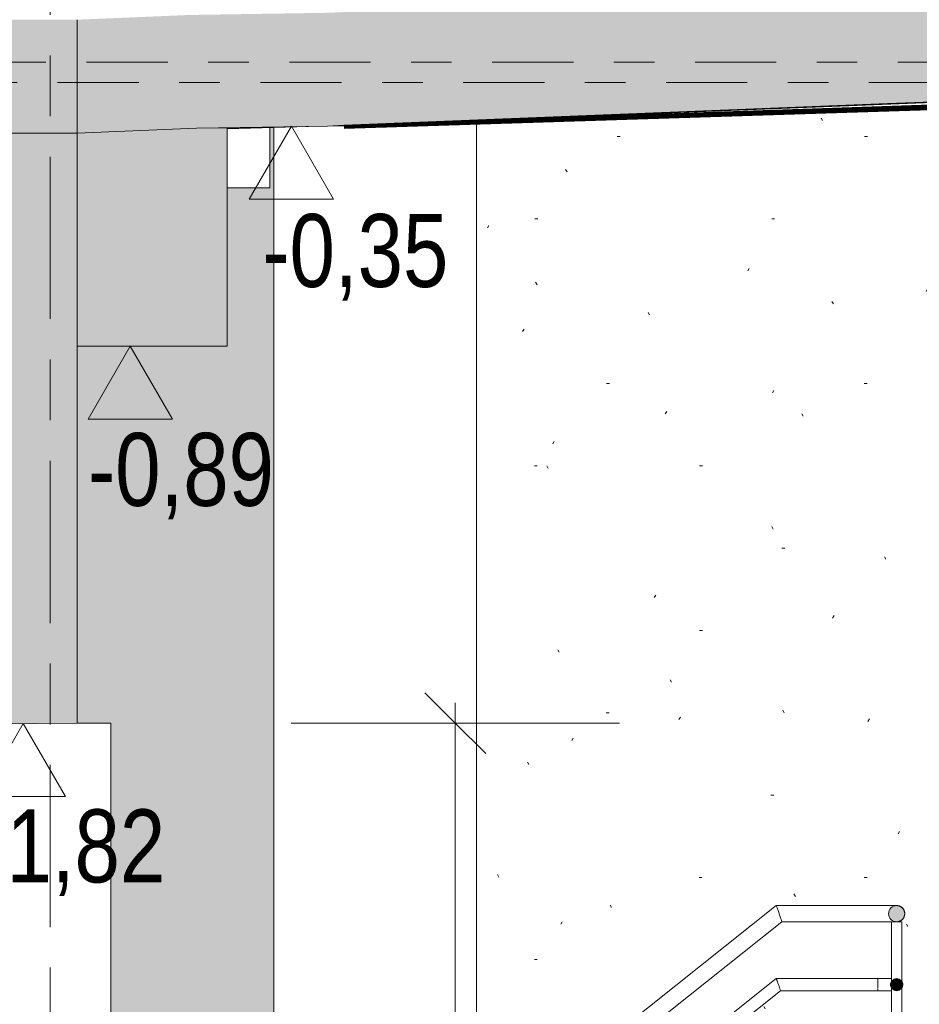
# Model space of a CAD drawing. Header units: metres. Extents: x -32 to 170, y -15 to 869.
# Tile 31 of 66: x 11.91 to 14.12, y -5.31 to -2.88. Entities that reach past the tile are written whole.
import ezdxf

# ---------------------------------------------------------------- set-up
doc = ezdxf.new("R2010")
doc.units = ezdxf.units.M
doc.linetypes.add('_Ebene_', pattern=[0.4, 0.2, -0.1, 0, -0.1])
doc.linetypes.add('_Rasterlinie_', pattern=[0.75, 0.4, -0.1, 0.15, -0.1])
for name, color, linetype, lineweight in [('A_Bem', 7, 'Continuous', 5), ('A_Bem-100', 7, 'Continuous', 5), ('A_Ebenen', 130, 'Continuous', 5), ('A_Geländer', 7, 'Continuous', 5), ('A_Geländer_Pfosten', 7, 'Continuous', 5), ('A_Geschossdecken', 7, 'Continuous', 5), ('A_Geschossdecken_Oberflächenschraffur', 7, 'Continuous', 5), ('A_Geschossdecken_Schraffur', 7, 'Continuous', 5), ('A_Hoehenkoten', 124, 'Continuous', 5), ('A_Raster', 128, 'Continuous', 5), ('A_Skelettbau_Tragwerk Stahlbeton', 142, 'Continuous', 5), ('A_Tragwerksstützen', 7, 'Continuous', 5), ('A_Wand', 244, 'Continuous', 5), ('A_Wand_Schraff', 1, 'Continuous', 5), ('A_Wände_Oberflächenschraffur', 244, 'Continuous', 5)]:
    doc.layers.add(name, color=color, linetype=linetype, lineweight=lineweight)
doc.styles.add('Arial', font='arial.ttf', dxfattribs={"width": 0.8, "height": 0.18})
doc.styles.add('ISOCPEUR_1', font='isocpeur.ttf', dxfattribs={"width": 0.8, "height": 0.25})
doc.dimstyles.new('BLB-Standard_2_5_Aussen_maskiert', dxfattribs={"dimscale": 0.3048, "dimtxt": 0.248995, "dimasz": 0.492126, "dimexe": 1.32874, "dimexo": 0.0625, "dimgap": 0.032808, "dimtad": 1, "dimrnd": 0.001, "dimzin": 0, "dimdsep": 46, "dimtxsty": 'ISOCPEUR_1', "dimblk1": 'OBLIQUE', "dimblk2": 'OBLIQUE', "dimsah": 1, "dimcen": 0.09, "dimdle": 0.164042, "dimazin": 0, "dimtfac": 1, "dimtdec": 4, "dimtix": 1, "dimtmove": 0, "dimatfit": 3, "dimfxl": 1.32874, "dimfxlon": 1, "dimtvp": 1, "dimtfill": 1, "dimtolj": 1, "dimtzin": 0, "dimarcsym": 2})
pattern_1 = [(0.149, (-9.692, -1.842), (-5.9812e-05, 0.022999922), []), (90, (-9.692, -1.842), (-0.32, 0.001), [])]
pattern_2 = [(2.294, (-8.826, -4.002), (-8.005431e-05, 0.00199839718), []), (90, (-8.826, -4.002), (-0.32, 0.013), [])]
pattern_3 = [(3.492, (-8.344, -4.005), (-0.0004872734, 0.0079851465), []), (90, (-8.344, -4.005), (-0.319, 0.019), [])]
pattern_4 = [(3.609, (-8.269, -4.463), (-0.00012589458, 0.0019960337), []), (90, (-8.269, -4.463), (-0.319, 0.02), [])]

# ---------------------------------------------------------------- blocks, each defined once
blk = doc.blocks.new('Geländer - 25mm 2-8070512-A')
at = {"layer": 'A_Geländer_Pfosten', "color": 250, "lineweight": 9}
for p, q in [((14.0559, -5.1051), (14.0559, -5.2541)), ((14.0809, -5.1051), (14.0559, -5.1051)), ((14.0809, -5.2541), (14.0809, -5.1051)), ((14.0559, -5.2661), (14.0559, -5.4341)), ((14.0809, -5.4341), (14.0809, -5.2661)), ((14.0559, -5.4461), (14.0559, -5.6141)), ((14.0809, -5.6141), (14.0809, -5.4461)), ((14.0559, -5.6261), (14.0559, -5.7841)), ((14.0809, -5.7841), (14.0809, -5.6261)), ((14.0559, -5.7961), (14.0559, -6.1651)), ((14.0809, -6.1651), (14.0809, -5.7961)), ((14.0559, -6.1651), (14.0809, -6.1651))]:
    blk.add_line(p, q, dxfattribs=at)
blk = doc.blocks.new('Geländer - Geländer-8098191-A')
at = {"layer": 'A_Geländer', "lineweight": 9}
for points in [[(14.0684, -5.1051), (14.0825, -5.0992), (14.0884, -5.0851), (14.0825, -5.071), (14.0684, -5.0651), (14.0542, -5.071), (14.0484, -5.0851), (14.0551, -5.0996)], [(14.0684, -5.2751), (14.079, -5.2707), (14.0834, -5.2601), (14.079, -5.2495), (14.0684, -5.2451), (14.0577, -5.2495), (14.0534, -5.2601), (14.0577, -5.2707)]]:
    blk.add_hatch(color=253, dxfattribs=at).paths.add_polyline_path(points, flags=0)
at = {"layer": 'A_Geländer', "color": 250, "lineweight": 9}
for p, q in [((13.7718, -5.0651), (12.1316, -6.3695)), ((14.0218, -5.0651), (13.7718, -5.0651)), ((12.1316, -6.4206), (13.7857, -5.1051)), ((13.7857, -5.1051), (14.0218, -5.1051)), ((13.7718, -5.2451), (12.1316, -6.5495)), ((14.0218, -5.2451), (13.7718, -5.2451)), ((14.0218, -5.2451), (14.0218, -5.2453)), ((14.0218, -5.2456), (14.0218, -5.2471)), ((14.0218, -5.2471), (14.0218, -5.2495)), ((14.0218, -5.2511), (14.0218, -5.2549)), ((14.0218, -5.255), (14.0218, -5.2562)), ((14.0218, -5.2562), (14.0218, -5.2601)), ((14.0218, -5.2601), (14.0218, -5.2653)), ((14.0218, -5.266), (14.0218, -5.2691)), ((12.1316, -6.5879), (13.7823, -5.2751)), ((13.7823, -5.2751), (14.0218, -5.2751)), ((14.0218, -5.2707), (14.0218, -5.2731)), ((14.0218, -5.2731), (14.0218, -5.2746)), ((14.0218, -5.2749), (14.0218, -5.2751))]:
    blk.add_line(p, q, dxfattribs=at)
at = {"layer": 'A_Geländer', "color": 250, "lineweight": 9, "flags": 128}
for points in [[(14.0218, -5.0651), (14.0237, -5.0651), (14.0255, -5.0651), (14.0274, -5.0651), (14.0292, -5.0651), (14.0311, -5.0651), (14.0329, -5.0651), (14.0347, -5.0651), (14.0365, -5.0651), (14.0382, -5.0651), (14.0399, -5.0651), (14.0416, -5.0651), (14.0433, -5.0651), (14.0449, -5.0651), (14.0465, -5.0651), (14.0481, -5.0651), (14.0496, -5.0651), (14.0511, -5.0651), (14.0525, -5.0651), (14.0539, -5.0651), (14.0552, -5.0651), (14.0565, -5.0651), (14.0577, -5.0651), (14.0588, -5.0651), (14.0599, -5.0651), (14.061, -5.0651), (14.062, -5.0651), (14.0629, -5.0651), (14.0637, -5.0651), (14.0645, -5.0651), (14.0652, -5.0651), (14.0658, -5.0651), (14.0664, -5.0651), (14.0669, -5.0651), (14.0673, -5.0651), (14.0677, -5.0651), (14.068, -5.0651), (14.0682, -5.0651)], [(14.0684, -5.0651), (14.0692, -5.0651), (14.07, -5.0652), (14.0707, -5.0652), (14.0715, -5.0654), (14.0723, -5.0655), (14.0731, -5.0657), (14.0739, -5.0659), (14.0746, -5.0661), (14.0754, -5.0664), (14.0761, -5.0667), (14.0769, -5.067), (14.0776, -5.0674), (14.0783, -5.0677), (14.079, -5.0682), (14.0796, -5.0686), (14.0803, -5.0691), (14.0809, -5.0695), (14.0815, -5.0701), (14.0821, -5.0706)], [(14.0827, -5.0712), (14.0832, -5.0718), (14.0838, -5.0724), (14.0843, -5.073), (14.0847, -5.0736), (14.0852, -5.0743), (14.0856, -5.075), (14.086, -5.0757), (14.0864, -5.0764), (14.0867, -5.0771), (14.087, -5.0779), (14.0873, -5.0786), (14.0875, -5.0794), (14.0877, -5.0801), (14.0879, -5.0809), (14.0881, -5.0817), (14.0882, -5.0825), (14.0883, -5.0833), (14.0883, -5.0841), (14.0884, -5.0849)], [(14.0823, -5.0994), (14.0817, -5.1), (14.0811, -5.1005), (14.0805, -5.101), (14.0798, -5.1015), (14.0792, -5.1019), (14.0785, -5.1023), (14.0778, -5.1027), (14.0771, -5.1031), (14.0763, -5.1034), (14.0756, -5.1037), (14.0748, -5.104), (14.0741, -5.1043), (14.0733, -5.1045), (14.0725, -5.1047), (14.0718, -5.1048), (14.071, -5.1049), (14.0702, -5.105), (14.0694, -5.1051)], [(14.0884, -5.0851), (14.0883, -5.0859), (14.0883, -5.0867), (14.0882, -5.0875), (14.0881, -5.0883), (14.088, -5.0891), (14.0878, -5.0899), (14.0876, -5.0906), (14.0873, -5.0914), (14.0871, -5.0921), (14.0868, -5.0929), (14.0864, -5.0936), (14.0861, -5.0943), (14.0857, -5.095), (14.0853, -5.0957), (14.0849, -5.0964), (14.0844, -5.097), (14.0839, -5.0977), (14.0834, -5.0983), (14.0829, -5.0989)], [(14.0555, -5.1051), (14.0542, -5.1051), (14.0529, -5.1051), (14.0515, -5.1051), (14.05, -5.1051), (14.0485, -5.1051), (14.047, -5.1051), (14.0454, -5.1051), (14.0438, -5.1051), (14.0421, -5.1051), (14.0404, -5.1051), (14.0387, -5.1051), (14.0369, -5.1051), (14.0352, -5.1051), (14.0334, -5.1051), (14.0316, -5.1051), (14.0297, -5.1051), (14.0279, -5.1051), (14.026, -5.1051), (14.0242, -5.1051), (14.0223, -5.1051), (14.0218, -5.1051)], [(14.0218, -5.2451), (14.0237, -5.2451), (14.0255, -5.2451), (14.0274, -5.2451), (14.0292, -5.2451), (14.0311, -5.2451), (14.0329, -5.2451), (14.0347, -5.2451), (14.0365, -5.2451), (14.0382, -5.2451), (14.0399, -5.2451), (14.0416, -5.2451), (14.0433, -5.2451), (14.0449, -5.2451), (14.0465, -5.2451), (14.0481, -5.2451), (14.0496, -5.2451), (14.0511, -5.2451), (14.0525, -5.2451), (14.0539, -5.2451), (14.0552, -5.2451)], [(14.0833, -5.2607), (14.0833, -5.2613), (14.0832, -5.2619), (14.0832, -5.2625), (14.0831, -5.2631), (14.0829, -5.2637), (14.0828, -5.2642), (14.0826, -5.2648), (14.0824, -5.2654), (14.0822, -5.2659), (14.0819, -5.2665), (14.0817, -5.267), (14.0814, -5.2676), (14.0811, -5.2681), (14.0807, -5.2686)], [(14.081, -5.252), (14.0813, -5.2525), (14.0816, -5.253), (14.0819, -5.2536), (14.0821, -5.2541), (14.0823, -5.2547), (14.0825, -5.2552), (14.0827, -5.2558), (14.0829, -5.2564), (14.083, -5.257), (14.0831, -5.2576), (14.0832, -5.2581), (14.0833, -5.2587), (14.0833, -5.2593), (14.0834, -5.2599)], [(14.0555, -5.2751), (14.0542, -5.2751), (14.0529, -5.2751), (14.0515, -5.2751), (14.05, -5.2751), (14.0485, -5.2751), (14.047, -5.2751), (14.0454, -5.2751), (14.0438, -5.2751), (14.0421, -5.2751), (14.0404, -5.2751), (14.0387, -5.2751), (14.0369, -5.2751), (14.0352, -5.2751), (14.0334, -5.2751), (14.0316, -5.2751), (14.0297, -5.2751), (14.0279, -5.2751), (14.026, -5.2751), (14.0242, -5.2751), (14.0223, -5.2751), (14.0218, -5.2751)]]:
    blk.add_lwpolyline(points, dxfattribs=at)
at = {"layer": 'A_Geländer', "color": 250, "lineweight": 9}
for centre, radius, start, end in [((14.0684, -5.0851), 0.02, 0, 180), ((14.0684, -5.0851), 0.02, 180, 0), ((14.0684, -5.2601), 0.015, 0, 180), ((14.0684, -5.2601), 0.015, 147.736, 180), ((14.0684, -5.2601), 0.015, 180, 0), ((14.0684, -5.2601), 0.015, 180, 212.2428), ((14.0684, -5.2601), 0.015, 0, 32.2428), ((14.0684, -5.2601), 0.015, 327.736, 0)]:
    blk.add_arc(centre, radius, start, end, dxfattribs=at)
for points in [[(13.7788, -5.0851), (13.7782, -5.0833), (13.7769, -5.0799), (13.7752, -5.075), (13.7738, -5.0708), (13.7726, -5.0676), (13.7719, -5.0656), (13.7718, -5.0651), (13.7718, -5.0651)], [(13.777, -5.2601), (13.7766, -5.2588), (13.7756, -5.2562), (13.7744, -5.2525), (13.7733, -5.2494), (13.7724, -5.247), (13.7719, -5.2454), (13.7718, -5.2451), (13.7718, -5.2451)]]:
    blk.add_open_spline(points, degree=3, dxfattribs=at)
for points in [[(13.7857, -5.1051), (13.7857, -5.1051), (13.7853, -5.1037), (13.7838, -5.0994), (13.7823, -5.0952), (13.7806, -5.0903), (13.7794, -5.0869), (13.7788, -5.0851)], [(13.7823, -5.2751), (13.7823, -5.2751), (13.7819, -5.274), (13.7808, -5.2708), (13.7797, -5.2677), (13.7784, -5.264), (13.7775, -5.2614), (13.777, -5.2601)]]:
    blk.add_open_spline(points, degree=3, knots=[0.5, 0.5, 0.5, 0.5, 0.6666667, 0.75, 0.8333333, 0.9166667, 1, 1, 1, 1], dxfattribs=at)
blk.add_blockref('Geländer - 25mm 2-8070512-A', (0, 0))
blk = doc.blocks.new('Typ des oberen Holms - Oberer Geländerholm_Innen_-8098211-A')
at = {"layer": 'A_Geländer', "color": 250, "lineweight": 9, "flags": 128}
for points in [[(14.0542, -5.0651), (14.0529, -5.0651), (14.0515, -5.0651), (14.05, -5.0651), (14.0485, -5.0651), (14.047, -5.0651), (14.0454, -5.0651), (14.0438, -5.0651), (14.0421, -5.0651), (14.0404, -5.0651), (14.0387, -5.0651), (14.0369, -5.0651), (14.0352, -5.0651), (14.0334, -5.0651), (14.0316, -5.0651), (14.0297, -5.0651), (14.0279, -5.0651), (14.026, -5.0651), (14.0242, -5.0651), (14.0223, -5.0651)], [(14.0682, -5.0651), (14.068, -5.0651), (14.0678, -5.0651), (14.0674, -5.0651), (14.067, -5.0651), (14.0665, -5.0651), (14.066, -5.0651), (14.0654, -5.0651), (14.0647, -5.0651), (14.0639, -5.0651), (14.0631, -5.0651), (14.0622, -5.0651), (14.0612, -5.0651), (14.0602, -5.0651), (14.0591, -5.0651), (14.058, -5.0651), (14.0568, -5.0651), (14.0555, -5.0651)], [(14.0365, -5.1051), (14.0382, -5.1051), (14.0399, -5.1051), (14.0416, -5.1051), (14.0433, -5.1051), (14.0449, -5.1051), (14.0465, -5.1051), (14.0481, -5.1051), (14.0496, -5.1051), (14.0511, -5.1051), (14.0525, -5.1051), (14.0539, -5.1051), (14.0552, -5.1051)]]:
    blk.add_lwpolyline(points, dxfattribs=at)
at = {"layer": 'A_Geländer', "color": 250, "lineweight": 9}
for start, end in [(60, 90), (30, 45), (315, 330), (270.0072, 300)]:
    blk.add_arc((14.0684, -5.0851), 0.02, start, end, dxfattribs=at)
blk = doc.blocks.new('FP_73-A')
at = {"layer": 'A_Geschossdecken_Oberflächenschraffur', "color": 133}
for p, q in [((12.7066, -3.142), (14.2333, -3.0906)), ((12.7066, -3.142), (14.2333, -3.0906)), ((12.7066, -3.1424), (14.2333, -3.091)), ((12.7066, -3.1424), (14.2333, -3.091)), ((12.7066, -3.1427), (14.2333, -3.0914)), ((12.7066, -3.1427), (14.2333, -3.0914)), ((12.7066, -3.1431), (14.2333, -3.0918)), ((12.7066, -3.1431), (14.2333, -3.0918)), ((12.7066, -3.1435), (14.2333, -3.0922)), ((12.7066, -3.1435), (14.2333, -3.0922)), ((12.7066, -3.1438), (14.2333, -3.0926)), ((12.7066, -3.1438), (14.2333, -3.0926)), ((12.7066, -3.1442), (14.2333, -3.0929)), ((12.7066, -3.1442), (14.2333, -3.0929)), ((12.7066, -3.1446), (14.2333, -3.0933)), ((12.7066, -3.1446), (14.2333, -3.0933)), ((12.7066, -3.1449), (14.2333, -3.0937)), ((12.7066, -3.1449), (14.2333, -3.0937)), ((12.7066, -3.1453), (14.2333, -3.0941)), ((12.7066, -3.1453), (14.2333, -3.0941)), ((12.7066, -3.1457), (14.2333, -3.0945)), ((12.7066, -3.1457), (14.2333, -3.0945)), ((12.7066, -3.146), (14.2333, -3.0949)), ((12.7066, -3.146), (14.2333, -3.0949)), ((12.7066, -3.1464), (14.2333, -3.0953)), ((12.7066, -3.1464), (14.2333, -3.0953)), ((12.7663, -3.1396), (14.2333, -3.0902)), ((12.7663, -3.1396), (14.2333, -3.0902)), ((12.8242, -3.1373), (14.2333, -3.0898)), ((12.8242, -3.1373), (14.2333, -3.0898)), ((12.8824, -3.135), (14.2333, -3.0894)), ((12.8824, -3.135), (14.2333, -3.0894)), ((12.9408, -3.1326), (14.2333, -3.089)), ((12.9408, -3.1326), (14.2333, -3.089)), ((12.9996, -3.1303), (14.2333, -3.0886)), ((12.9996, -3.1303), (14.2333, -3.0886)), ((13.7503, -3.1092), (13.8037, -3.1051)), ((13.7503, -3.1092), (13.8037, -3.1051)), ((13.8037, -3.1051), (13.8571, -3.1011)), ((13.8037, -3.1051), (13.8571, -3.1011)), ((14.0166, -3.1026), (14.07, -3.0985)), ((14.0166, -3.1026), (14.07, -3.0985)), ((14.07, -3.0985), (14.1234, -3.0944)), ((14.07, -3.0985), (14.1234, -3.0944)), ((14.1234, -3.0944), (14.1767, -3.0903)), ((14.1234, -3.0944), (14.1767, -3.0903)), ((13.0576, -3.1347), (13.1109, -3.1307)), ((13.0576, -3.1347), (13.1109, -3.1307)), ((13.1109, -3.1307), (13.1643, -3.1267)), ((13.1109, -3.1307), (13.1643, -3.1267)), ((13.1643, -3.1267), (13.2177, -3.1227)), ((13.1643, -3.1267), (13.2177, -3.1227)), ((13.3772, -3.124), (13.4306, -3.1199)), ((13.3772, -3.124), (13.4306, -3.1199)), ((13.4306, -3.1199), (13.484, -3.1159)), ((13.4306, -3.1199), (13.484, -3.1159)), ((13.484, -3.1159), (13.5374, -3.1119)), ((13.484, -3.1159), (13.5374, -3.1119)), ((13.6969, -3.1133), (13.7503, -3.1092)), ((13.6969, -3.1133), (13.7503, -3.1092)), ((12.7379, -3.1454), (12.7912, -3.1414)), ((12.7379, -3.1454), (12.7912, -3.1414)), ((12.7912, -3.1414), (12.8446, -3.1374)), ((12.7912, -3.1414), (12.8446, -3.1374)), ((12.8446, -3.1374), (12.8722, -3.1354)), ((12.8446, -3.1374), (12.8722, -3.1354))]:
    blk.add_line(p, q, dxfattribs=at)
blk = doc.blocks.new('FP_75-A')
at = {"layer": 'A_Geschossdecken_Oberflächenschraffur', "color": 133}
for p, q in [((12.7066, -3.1465), (14.2333, -3.0955)), ((12.7066, -3.1465), (14.2333, -3.0955)), ((12.7066, -3.1467), (14.2333, -3.0959)), ((12.7066, -3.1467), (14.2333, -3.0959)), ((12.7066, -3.1469), (14.2333, -3.0963)), ((12.7066, -3.1469), (14.2333, -3.0963)), ((12.7066, -3.1471), (14.2333, -3.0967)), ((12.7066, -3.1471), (14.2333, -3.0967)), ((12.7066, -3.1473), (14.2333, -3.0971)), ((12.7066, -3.1473), (14.2333, -3.0971)), ((12.7066, -3.1475), (14.2333, -3.0975)), ((12.7066, -3.1475), (14.2333, -3.0975)), ((12.7066, -3.1477), (14.2333, -3.0979)), ((12.7066, -3.1477), (14.2333, -3.0979)), ((12.7066, -3.1479), (14.2333, -3.0982)), ((12.7066, -3.1479), (14.2333, -3.0982)), ((12.7066, -3.1481), (14.2333, -3.0986)), ((12.7066, -3.1481), (14.2333, -3.0986)), ((12.7066, -3.1483), (14.2333, -3.099)), ((12.7066, -3.1483), (14.2333, -3.099)), ((12.7066, -3.1485), (14.2333, -3.0994)), ((12.7066, -3.1485), (14.2333, -3.0994)), ((12.7066, -3.1487), (14.2333, -3.0998)), ((12.7066, -3.1487), (14.2333, -3.0998)), ((13.8775, -3.1072), (13.8418, -3.1098)), ((13.8775, -3.1072), (13.8418, -3.1098)), ((14.1258, -3.1019), (14.0901, -3.1045)), ((14.1258, -3.1019), (14.0901, -3.1045)), ((14.1615, -3.0992), (14.1258, -3.1019)), ((14.1615, -3.0992), (14.1258, -3.1019)), ((14.1972, -3.0965), (14.1615, -3.0992)), ((14.1972, -3.0965), (14.1615, -3.0992)), ((13.2024, -3.1309), (13.1667, -3.1331)), ((13.2024, -3.1309), (13.1667, -3.1331)), ((13.2381, -3.1286), (13.2024, -3.1309)), ((13.2381, -3.1286), (13.2024, -3.1309)), ((13.4864, -3.1227), (13.4507, -3.125)), ((13.4864, -3.1227), (13.4507, -3.125)), ((13.5221, -3.1203), (13.4864, -3.1227)), ((13.5221, -3.1203), (13.4864, -3.1227)), ((13.5578, -3.1179), (13.5221, -3.1203)), ((13.5578, -3.1179), (13.5221, -3.1203)), ((13.8061, -3.1123), (13.7704, -3.1147)), ((13.8061, -3.1123), (13.7704, -3.1147)), ((13.8418, -3.1098), (13.8061, -3.1123)), ((13.8418, -3.1098), (13.8061, -3.1123)), ((12.847, -3.1434), (12.8113, -3.1455)), ((12.847, -3.1434), (12.8113, -3.1455)), ((12.8827, -3.1414), (12.847, -3.1434)), ((12.8827, -3.1414), (12.847, -3.1434)), ((12.9184, -3.1393), (12.8827, -3.1414)), ((12.9184, -3.1393), (12.8827, -3.1414)), ((13.1667, -3.1331), (13.131, -3.1352)), ((13.1667, -3.1331), (13.131, -3.1352))]:
    blk.add_line(p, q, dxfattribs=at)
blk = doc.blocks.new('Höhenkoten - leer-6237472-A')
at = {"layer": 'A_Hoehenkoten'}
for p, q in [((-22.0251, -3.4351), (-21.8172, -3.4351)), ((-21.9212, -3.6151), (-22.0251, -3.4351)), ((-21.9212, -3.6151), (-21.8172, -3.4351))]:
    blk.add_line(p, q, dxfattribs=at)
blk = doc.blocks.new('DIMBLOCK34-A')
at = {"layer": 'A_Bem-100', "lineweight": 9}
for p, q in [((12.9804, -4.6151), (12.9054, -4.5401)), ((12.9804, -4.6151), (13.0554, -4.6901)), ((12.9804, -9.3651), (12.9054, -9.2901)), ((12.9804, -9.3651), (13.0554, -9.4401))]:
    blk.add_line(p, q, dxfattribs=at)
at = {"layer": 'A_Bem-100'}
for p, q in [((12.9804, -4.5651), (12.9804, -9.4151)), ((12.5754, -4.6151), (13.3854, -4.6151)), ((12.9804, -4.6151), (12.5754, -4.6151)), ((13.3854, -9.3651), (12.5754, -9.3651)), ((12.9804, -9.3651), (13.3854, -9.3651))]:
    blk.add_line(p, q, dxfattribs=at)
at = {"layer": 'A_Bem-100', "color": 0, "insert": (12.6438, -7.2403), "char_height": 0.25, "width": 0.600537, "attachment_point": 1, "rotation": 90, "line_spacing_factor": 1.149209, "style": 'ISOCPEUR_1', "bg_fill": 3, "box_fill_scale": 1.25, "bg_fill_color": 256, "bg_fill_true_color": 13158600, "bg_fill_transparency": 0}
blk.add_mtext('4,75', dxfattribs=at)
blk = doc.blocks.new('_Oblique')
at = {"color": 0, "linetype": 'ByBlock', "lineweight": -2}
blk.add_line((-0.5, -0.5), (0.5, 0.5), dxfattribs=at)

msp = doc.modelspace()

# ---------------------------------------------------------------- hatches: boundary and pattern name
at = {"layer": 'A_Geschossdecken_Oberflächenschraffur'}
h = msp.add_hatch(dxfattribs=at)
h.set_pattern_fill('FP_34', color=133, style=0, pattern_type=2)
h.set_pattern_definition(pattern_2)
h.paths.add_polyline_path([(12.7064, -3.142), (14.1705, -3.0829), (14.0459, -3.0869), (12.7064, -3.1406)], flags=0)
h = msp.add_hatch(dxfattribs=at)
h.set_pattern_fill('FP_34', color=133, style=0, pattern_type=2)
h.set_pattern_definition(pattern_2)
h.paths.add_polyline_path([(12.7064, -3.142), (14.1705, -3.0829), (14.0459, -3.0869), (12.7064, -3.1406)], flags=0)
h = msp.add_hatch(dxfattribs=at)
h.set_pattern_fill('FP_29', color=133, style=0, pattern_type=2)
h.set_pattern_definition(pattern_1)
h.paths.add_polyline_path([(13.6329, -3.1139), (13.6704, -3.1104), (13.6126, -3.1128), (13.6228, -3.1134)], flags=0)
h = msp.add_hatch(dxfattribs=at)
h.set_pattern_fill('FP_29', color=133, style=0, pattern_type=2)
h.set_pattern_definition(pattern_1)
h.paths.add_polyline_path([(13.6329, -3.1139), (13.6704, -3.1104), (13.6126, -3.1128), (13.6228, -3.1134)], flags=0)
h = msp.add_hatch(dxfattribs=at)
h.set_pattern_fill('FP_44', color=133, style=0, pattern_type=2)
h.set_pattern_definition(pattern_3)
h.paths.add_polyline_path([(13.6329, -3.1139), (13.712, -3.1091), (13.6704, -3.1104), (13.6389, -3.1134)], flags=0)
h = msp.add_hatch(dxfattribs=at)
h.set_pattern_fill('FP_44', color=133, style=0, pattern_type=2)
h.set_pattern_definition(pattern_3)
h.paths.add_polyline_path([(13.6329, -3.1139), (13.712, -3.1091), (13.6704, -3.1104), (13.6389, -3.1134)], flags=0)
h = msp.add_hatch(dxfattribs=at)
h.set_pattern_fill('FP_52', color=133, style=0, pattern_type=2)
h.set_pattern_definition(pattern_4)
h.paths.add_polyline_path([(12.6654, -3.1431), (12.7064, -3.142), (12.7064, -3.1406), (12.6832, -3.142)], flags=0)
h = msp.add_hatch(dxfattribs=at)
h.set_pattern_fill('FP_52', color=133, style=0, pattern_type=2)
h.set_pattern_definition(pattern_4)
h.paths.add_polyline_path([(12.6654, -3.1431), (12.7064, -3.142), (12.7064, -3.1406), (12.6832, -3.142)], flags=0)
at = {"layer": 'A_Geschossdecken_Schraffur', "lineweight": 9}
h = msp.add_hatch(color=253, dxfattribs=at)
h.paths.add_polyline_path([(-14.001, -3.1601), (-14.001, -2.8801), (-15.0732, -2.842), (-16.0904, -2.8277), (-16.7893, -2.8049), (-19.0637, -2.715), (-19.5409, -2.6951), (-19.5409, -2.9751), (-18.5215, -3.0173), (-16.7558, -3.086), (-16.0904, -3.1077), (-15.0732, -3.122), (-14.2171, -3.1524)], flags=0)
h.paths.add_polyline_path([(12.048, -3.1601), (12.3428, -3.1477), (12.6654, -3.1431), (12.7064, -3.1406), (14.233, -3.0802), (14.3164, -3.0778), (15.5938, -3.0349), (15.5938, -2.7549), (14.0459, -2.8069), (12.6654, -2.8631), (12.3242, -2.8685), (12.048, -2.8801), (12.048, -3.0173)], flags=0)
h = msp.add_hatch(color=253, dxfattribs=at)
h.paths.add_polyline_path([(-13.491, -3.1601), (-13.491, -2.8801), (-14.001, -2.8801), (-14.001, -3.0451), (-13.6127, -3.0451), (-13.6127, -3.1601), (-13.5247, -3.1601)], flags=0)
h.paths.add_polyline_path([(11.538, -3.1601), (12.048, -3.1601), (12.048, -2.8801), (11.538, -2.8801), (11.538, -3.0173)], flags=0)
msp.add_hatch(color=253, dxfattribs=at).paths.add_polyline_path([(2.5423, -4.7351), (2.544, -4.7351), (8.6315, -4.6482), (9.938, -4.6317), (12.0481, -4.6151), (12.0481, -4.0951), (9.938, -4.1117), (7.7083, -4.1409), (2.5423, -4.2151)], flags=0)
at = {"layer": 'A_Skelettbau_Tragwerk Stahlbeton'}
msp.add_hatch(color=8, dxfattribs=at).paths.add_polyline_path([(12.3242, -3.6851), (12.4179, -3.6851), (12.4179, -3.1466), (12.3242, -3.1485), (12.048, -3.1601), (12.048, -3.6851)], flags=0)
at = {"layer": 'A_Wand_Schraff', "lineweight": 9}
msp.add_hatch(color=253, dxfattribs=at).paths.add_polyline_path([(11.538, -4.0991), (12.048, -4.0951), (12.048, -3.1601), (11.538, -3.1601), (11.538, -3.9035)], flags=0)
at = {"layer": 'A_Wände_Oberflächenschraffur'}
h = msp.add_hatch(dxfattribs=at)
h.set_pattern_fill('FP_3', style=0, pattern_type=2)
h.set_pattern_definition([(0, (-9.779, 18.958), (0.813, 0.203), [0.007, -0.603, 0.007, -0.603, -3.251]), (0, (-9.779, 18.958), (0.813, 0.203), [-1.219, 0.007, -1.212, 0.007, -0.603, -1.422]), (0, (-9.779, 18.958), (0.813, 0.203), [-3.048, 0.007, -0.4, 0.007, -1.009]), (120, (-9.474, 19.06), (-0.5823032, 0.6025787), [0.007, -0.603, 0.007, -0.603, -3.251]), (120, (-9.474, 19.06), (-0.5823032, 0.6025787), [-1.219, 0.007, -1.212, 0.007, -0.603, -1.422]), (120, (-9.474, 19.06), (-0.5823032, 0.6025787), [-3.048, 0.007, -0.4, 0.007, -1.009]), (240, (-9.372, 19.466), (-0.2306968, -0.8055787), [0.007, -0.603, 0.007, -0.603, -3.251]), (240, (-9.372, 19.466), (-0.2306968, -0.8055787), [-1.219, 0.007, -1.212, 0.007, -0.603, -1.422]), (240, (-9.372, 19.466), (-0.2306968, -0.8055787), [-3.048, 0.007, -0.4, 0.007, -1.009])])
h.paths.add_polyline_path([(13.0329, -9.3527), (15.5838, -9.3484), (15.5838, -8.3951), (15.5738, -8.3944), (15.5738, -8.3551), (15.5838, -8.3551), (15.5838, -8.3351), (15.5738, -8.3344), (15.5738, -8.3251), (15.5312, -8.3248), (15.5267, -8.3222), (15.5241, -8.3177), (15.5241, -8.3125), (15.5288, -8.3064), (15.5438, -8.3051), (15.5738, -8.3051), (15.5738, -8.2951), (15.5838, -8.2951), (15.5838, -7.3251), (15.5938, -7.3251), (15.5938, -6.1851), (14.0218, -6.1851), (14.0218, -5.9651), (14.0559, -5.9651), (14.0551, -5.8047), (14.0302, -5.8048), (13.7807, -5.8063), (13.0329, -6.401), (13.0329, -6.5616), (13.2718, -6.5616), (13.2718, -6.3627), (13.5218, -6.3627), (13.5218, -6.1639), (13.7718, -6.1639), (13.7718, -5.9651), (14.0218, -5.9651), (14.0218, -6.221), (13.0329, -7.0074), (13.0329, -9.3484)], flags=0)
h.paths.add_polyline_path([(13.0329, -6.3627), (13.7733, -5.7751), (14.0559, -5.7751), (14.0551, -5.6347), (14.0302, -5.6348), (13.7807, -5.6363), (13.0329, -6.231), (13.0329, -6.3406)], flags=0)
h.paths.add_polyline_path([(13.0329, -6.1927), (13.7733, -5.6051), (14.0559, -5.6055), (14.0551, -5.4547), (14.0302, -5.4548), (13.7807, -5.4563), (13.0329, -6.051), (13.0329, -6.119)], flags=0)
h.paths.add_polyline_path([(13.0329, -6.0127), (13.7733, -5.4251), (14.0559, -5.4251), (14.0551, -5.2747), (14.0302, -5.2748), (13.7807, -5.2763), (13.0329, -5.871), (13.0329, -5.8975)], flags=0)
h.paths.add_polyline_path([(14.1705, -5.9651), (15.5838, -5.9651), (15.5838, -4.9951), (15.5738, -4.9944), (15.5738, -4.9551), (15.5838, -4.9551), (15.5838, -4.9351), (15.5738, -4.9344), (15.5738, -4.9251), (15.5312, -4.9248), (15.5267, -4.9222), (15.5241, -4.9177), (15.5241, -4.9125), (15.5267, -4.908), (15.5312, -4.9054), (15.5338, -4.9051), (15.5738, -4.9051), (15.5738, -4.8951), (15.5838, -4.8951), (15.5838, -3.9051), (15.5938, -3.9051), (15.5938, -3.1254), (15.5244, -3.1251), (15.5241, -3.0431), (14.8429, -3.0675), (14.1572, -3.0948), (13.712, -3.1091), (13.6329, -3.1139), (13.6068, -3.1125), (13.0329, -3.1308), (13.0329, -5.6527), (13.7727, -5.0651), (14.072, -5.0658), (14.0814, -5.0701), (14.0833, -5.0729), (14.0854, -5.0749), (14.0858, -5.0755), (14.0877, -5.08), (14.0883, -5.0851), (14.0868, -5.0925), (14.0852, -5.0954), (14.0833, -5.0973), (14.0809, -5.1005), (14.0756, -5.1032), (14.072, -5.1051), (14.0809, -5.1051), (14.0809, -5.2522), (14.0824, -5.255), (14.0834, -5.2601), (14.0809, -5.2707), (14.0809, -5.4322), (14.0824, -5.435), (14.0834, -5.4401), (14.0809, -5.4551), (14.0809, -5.6122), (14.0824, -5.615), (14.0834, -5.6201), (14.0809, -5.6349), (14.0809, -5.7822), (14.0824, -5.785), (14.0834, -5.7901), (14.0809, -5.8049), (14.0809, -5.9651), (14.0938, -5.9651)], flags=0)
h.paths.add_polyline_path([(13.0329, -5.8327), (13.7733, -5.2451), (14.0559, -5.2453), (14.0559, -5.1051), (13.7848, -5.1058), (13.0329, -5.7038)], flags=0)
h.paths.add_polyline_path([(14.0534, -5.8047), (14.0534, -5.8038), (14.0534, -5.8047)], flags=0)
h.paths.add_polyline_path([(14.0559, -5.8004), (14.0551, -5.7968), (14.0541, -5.7945), (14.0543, -5.799), (14.0551, -5.8), (14.0557, -5.8003)], flags=0)
h.paths.add_polyline_path([(14.0512, -5.7926), (14.0523, -5.7901), (14.0491, -5.7901), (14.0507, -5.792)], flags=0)
h.paths.add_polyline_path([(14.0523, -5.7872), (14.0541, -5.7843), (14.0532, -5.785), (14.053, -5.7854)], flags=0)
h.paths.add_polyline_path([(14.0535, -5.782), (14.0559, -5.7798), (14.0551, -5.7789), (14.0538, -5.7814)], flags=0)
h.paths.add_polyline_path([(14.0534, -5.6347), (14.0534, -5.6338), (14.0534, -5.6347)], flags=0)
h.paths.add_polyline_path([(14.0559, -5.6304), (14.0551, -5.6268), (14.054, -5.6235), (14.0543, -5.629), (14.0551, -5.63), (14.0557, -5.6303)], flags=0)
h.paths.add_polyline_path([(14.0512, -5.6226), (14.0523, -5.6201), (14.0491, -5.6201), (14.0507, -5.622)], flags=0)
h.paths.add_polyline_path([(14.0523, -5.6172), (14.0541, -5.6143), (14.0532, -5.615), (14.0527, -5.6162)], flags=0)
h.paths.add_polyline_path([(14.0535, -5.612), (14.0559, -5.6105), (14.0547, -5.6095), (14.0538, -5.6114)], flags=0)
h.paths.add_polyline_path([(14.0534, -5.4547), (14.0533, -5.4538), (14.0534, -5.4547)], flags=0)
h.paths.add_polyline_path([(14.0534, -5.4401), (14.0491, -5.4401), (14.0512, -5.4426), (14.0523, -5.4413)], flags=0)
h.paths.add_polyline_path([(14.0559, -5.4504), (14.0551, -5.4468), (14.0541, -5.4445), (14.0538, -5.4491), (14.0551, -5.45), (14.0557, -5.4503)], flags=0)
h.paths.add_polyline_path([(14.0523, -5.4372), (14.0541, -5.4343), (14.0532, -5.435), (14.0527, -5.4362)], flags=0)
h.paths.add_polyline_path([(14.0535, -5.432), (14.0559, -5.4298), (14.0551, -5.4289), (14.0538, -5.4314)], flags=0)
h.paths.add_polyline_path([(14.0534, -5.2747), (14.0534, -5.2738), (14.0534, -5.2747)], flags=0)
h.paths.add_polyline_path([(14.0559, -5.2704), (14.0551, -5.2668), (14.054, -5.2635), (14.0543, -5.269), (14.0551, -5.27), (14.0557, -5.2703)], flags=0)
h.paths.add_polyline_path([(14.0512, -5.2626), (14.0523, -5.2601), (14.0491, -5.2601), (14.0507, -5.262)], flags=0)
h.paths.add_polyline_path([(14.0523, -5.2572), (14.0541, -5.2543), (14.0532, -5.255), (14.0527, -5.2562)], flags=0)
h.paths.add_polyline_path([(14.0535, -5.252), (14.0559, -5.2505), (14.0547, -5.2495), (14.0538, -5.2514)], flags=0)
h = msp.add_hatch(dxfattribs=at)
h.set_pattern_fill('FP_1', style=0, pattern_type=2)
h.set_pattern_definition([(0, (-9.746, 18.958), (0.813, 0.203), [0.007, -0.603, 0.007, -0.603, -3.251]), (0, (-9.746, 18.958), (0.813, 0.203), [-1.219, 0.007, -1.212, 0.007, -0.603, -1.422]), (0, (-9.746, 18.958), (0.813, 0.203), [-3.048, 0.007, -0.4, 0.007, -1.009]), (120, (-9.441, 19.06), (-0.5823032, 0.6025787), [0.007, -0.603, 0.007, -0.603, -3.251]), (120, (-9.441, 19.06), (-0.5823032, 0.6025787), [-1.219, 0.007, -1.212, 0.007, -0.603, -1.422]), (120, (-9.441, 19.06), (-0.5823032, 0.6025787), [-3.048, 0.007, -0.4, 0.007, -1.009]), (240, (-9.34, 19.466), (-0.2306968, -0.8055787), [0.007, -0.603, 0.007, -0.603, -3.251]), (240, (-9.34, 19.466), (-0.2306968, -0.8055787), [-1.219, 0.007, -1.212, 0.007, -0.603, -1.422]), (240, (-9.34, 19.466), (-0.2306968, -0.8055787), [-3.048, 0.007, -0.4, 0.007, -1.009])])
h.paths.add_polyline_path([(11.0528, -9.356), (11.8316, -9.3547), (11.8316, -7.9628), (11.048, -8.586), (11.048, -9.356), (11.0524, -9.356)], flags=0)
h.paths.add_polyline_path([(12.1316, -9.3542), (12.5329, -9.3535), (12.5329, -7.405), (12.1316, -7.7242), (12.1316, -9.3484)], flags=0)
h.paths.add_polyline_path([(-9.1485, -9.3487), (-8.7135, -9.3401), (-9.2671, -9.3401), (-9.2671, -9.3485)], flags=0)
h.paths.add_polyline_path([(-10.7471, -9.3467), (-10.7471, -7.3501), (-10.0849, -7.3501), (-10.0849, -7.3285), (-11.8496, -7.3135), (-11.8496, -9.321), (-10.9381, -9.3464), (-10.7552, -9.3467)], flags=0)
h.paths.add_polyline_path([(-4.4765, -9.3174), (-4.2184, -9.3167), (-4.2184, -7.8651), (-4.1646, -7.8651), (-4.1646, -6.8532), (-4.5892, -6.9754), (-5.4895, -7.2836), (-5.4899, -9.1651), (-4.4765, -9.1651), (-4.4765, -9.3171)], flags=0)
h.paths.add_polyline_path([(-13.3599, -9.3165), (-12.946, -9.3165), (-13.3599, -8.9863), (-13.3599, -9.2208)], flags=0)
h.paths.add_polyline_path([(-12.5483, -9.3165), (-12.1596, -9.3165), (-12.1596, -7.3109), (-13.3725, -7.3006), (-13.3725, -7.6082), (-12.5483, -8.2666), (-12.5483, -9.2208)], flags=0)
h.paths.add_polyline_path([(-13.9599, -9.3165), (-13.9599, -8.5077), (-14.9729, -7.6997), (-14.9729, -9.3165), (-14.4479, -9.3165)], flags=0)
h.paths.add_polyline_path([(-3.8184, -9.316), (-2.7826, -9.3137), (-2.7826, -9.2501), (-2.2171, -9.2501), (-2.2171, -6.2924), (-3.8546, -6.7639), (-3.8546, -7.8651), (-3.8184, -7.8651), (-3.8184, -9.2307)], flags=0)
h.paths.add_polyline_path([(3.3708, -9.3144), (3.3708, -5.6851), (3.8179, -5.6851), (3.8179, -4.719), (2.8466, -4.7313), (2.8464, -5.2751), (2.7465, -5.2751), (2.7465, -9.3129)], flags=0)
h.paths.add_polyline_path([(2.3465, -9.3119), (2.3465, -5.2751), (2.2423, -5.2751), (2.2423, -4.8823), (0.1504, -5.4877), (0.1504, -6.2351), (0.1816, -6.2351), (0.1816, -8.7551), (0.3302, -8.7551), (0.3302, -8.9051), (0.468, -8.9051), (0.468, -8.9151), (0.4719, -8.9151), (0.4719, -9.3071), (0.7845, -9.3081), (1.2461, -9.3092)], flags=0)
h.paths.add_polyline_path([(-1.6049, -9.3111), (-1.2763, -9.3104), (-1.2763, -8.9151), (-1.0303, -8.9151), (-1.0303, -8.9051), (-0.8311, -8.9051), (-0.8311, -8.7551), (-0.2184, -8.7551), (-0.2184, -6.2351), (-0.1696, -6.2351), (-0.1696, -5.5803), (-1.5099, -5.9683), (-1.5099, -6.7351), (-1.6049, -6.7351), (-1.6049, -9.3051)], flags=0)
h.paths.add_polyline_path([(7.7267, -9.3051), (7.728, -9.3051), (7.728, -5.6851), (7.8316, -5.6851), (7.8316, -5.2351), (7.8329, -5.2351), (7.8329, -4.6683), (7.1815, -4.6771), (7.1815, -5.2351), (6.5815, -5.2351), (6.5815, -4.6841), (4.1379, -4.715), (4.1379, -5.6851), (6.0453, -5.6851), (6.0453, -9.2951), (7.4809, -9.3036)], flags=0)
h.paths.add_polyline_path([(-12.6791, -9.1657), (-12.5733, -9.1657), (-12.5733, -9.0341), (-13.3725, -8.3966), (-13.3725, -8.4251), (-13.3599, -8.4251), (-13.3599, -8.5675), (-13.2983, -8.5675), (-13.2983, -8.7669), (-13.0483, -8.7669), (-13.0483, -8.9663), (-12.7983, -8.9663), (-12.7983, -9.1657)], flags=0)
h.paths.add_polyline_path([(-9.2671, -9.1651), (-8.2184, -9.1651), (-8.2184, -7.8451), (-8.1596, -7.8451), (-8.1596, -7.3447), (-9.4849, -7.3335), (-9.4849, -7.3501), (-9.2671, -7.3501), (-9.2671, -8.3346)], flags=0)
h.paths.add_polyline_path([(-6.5236, -9.1651), (-6.0899, -9.1651), (-6.0895, -7.3245), (-6.5238, -7.3586), (-7.8496, -7.3477), (-7.8496, -7.8451), (-7.8184, -7.8451), (-7.8184, -9.1651), (-6.5238, -9.1651)], flags=0)
h.paths.add_polyline_path([(-12.5732, -8.9958), (-12.5733, -8.9091), (-13.3725, -8.2716), (-13.3725, -8.3582), (-12.5733, -8.9957)], flags=0)
h.paths.add_polyline_path([(-12.5732, -8.8708), (-12.5733, -8.7841), (-13.3725, -8.1466), (-13.3725, -8.2332), (-12.5733, -8.8707)], flags=0)
h.paths.add_polyline_path([(-12.5731, -8.7459), (-12.5733, -8.6591), (-13.3725, -8.0216), (-13.3725, -8.1082), (-12.5733, -8.7457)], flags=0)
h.paths.add_polyline_path([(-12.5731, -8.6209), (-12.5733, -8.5341), (-13.3725, -7.8966), (-13.3725, -7.9832), (-12.5733, -8.6207)], flags=0)
h.paths.add_polyline_path([(-12.573, -8.4959), (-12.5733, -8.4091), (-13.3725, -7.7716), (-13.3725, -7.8582), (-12.5733, -8.4957)], flags=0)
h.paths.add_polyline_path([(-12.573, -8.371), (-12.5733, -8.2969), (-13.3725, -7.6594), (-13.3725, -7.7332), (-12.5733, -8.3707)], flags=0)
h.paths.add_polyline_path([(-14.001, -8.1686), (-14.001, -7.8953), (-14.5358, -7.4687), (-14.5361, -7.5704), (-14.5483, -7.5704), (-14.5483, -7.7698), (-14.2983, -7.7698), (-14.2983, -7.9692), (-14.0483, -7.9692), (-14.0483, -8.1686)], flags=0)
h.paths.add_polyline_path([(11.2593, -8.1522), (11.2593, -7.8116), (11.048, -7.9796), (11.048, -8.1522), (11.1702, -8.1522)], flags=0)
h.paths.add_polyline_path([(11.3218, -7.9533), (11.5218, -7.9533), (11.5218, -7.7545), (11.7718, -7.7545), (11.7718, -7.5557), (11.8316, -7.5557), (11.8316, -7.3564), (11.2842, -7.7918), (11.2843, -7.9533)], flags=0)
h.paths.add_polyline_path([(11.048, -7.9413), (11.2594, -7.7732), (11.2593, -7.6416), (11.048, -7.8096), (11.048, -7.8915)], flags=0)
h.paths.add_polyline_path([(-14.001, -7.8569), (-14.001, -7.7703), (-14.5358, -7.3437), (-14.5358, -7.4304), (-14.1017, -7.7766)], flags=0)
h.paths.add_polyline_path([(11.048, -7.7713), (11.2594, -7.6031), (11.2593, -7.4616), (11.048, -7.6296), (11.048, -7.6699)], flags=0)
h.paths.add_polyline_path([(11.2842, -7.7535), (11.8316, -7.3181), (11.8316, -7.1864), (11.2841, -7.6218), (11.2841, -7.6699)], flags=0)
h.paths.add_polyline_path([(-14.001, -7.7319), (-14.001, -7.6453), (-14.5359, -7.2186), (-14.5358, -7.3054), (-14.0787, -7.6699)], flags=0)
h.paths.add_polyline_path([(-14.001, -7.6069), (-14.001, -7.5203), (-14.5359, -7.0936), (-14.5358, -7.1804), (-14.1017, -7.5266)], flags=0)
h.paths.add_polyline_path([(11.048, -7.5913), (11.2595, -7.4231), (11.2593, -7.2816), (11.048, -7.4496)], flags=0)
h.paths.add_polyline_path([(11.2841, -7.5835), (11.8316, -7.1481), (11.8316, -7.0064), (11.2841, -7.4419), (11.2841, -7.4484)], flags=0)
h.paths.add_polyline_path([(-14.5908, -7.5704), (-14.5608, -7.5704), (-14.5613, -7.4484), (-14.9729, -7.12), (-14.9729, -7.371), (-14.7983, -7.371), (-14.7983, -7.5704), (-14.6786, -7.5704)], flags=0)
h.paths.add_polyline_path([(-14.001, -7.4819), (-14.001, -7.3953), (-14.536, -6.9686), (-14.5358, -7.0554), (-14.0431, -7.4484)], flags=0)
h.paths.add_polyline_path([(11.048, -7.4113), (11.2596, -7.2431), (11.2593, -7.1144), (11.048, -7.2824)], flags=0)
h.paths.add_polyline_path([(-14.5607, -7.4105), (-14.5608, -7.3238), (-14.9729, -6.995), (-14.9729, -7.0817), (-14.5608, -7.4104)], flags=0)
h.paths.add_polyline_path([(11.2841, -7.4036), (11.8316, -6.9681), (11.8316, -6.8264), (11.284, -7.2619)], flags=0)
h.paths.add_polyline_path([(-14.001, -7.3569), (-14.001, -7.2703), (-14.536, -6.8435), (-14.5358, -6.9304), (-14.0718, -7.3004)], flags=0)
h.paths.add_polyline_path([(12.2718, -7.3569), (12.2718, -7.158), (12.5218, -7.158), (12.5218, -6.9592), (12.5329, -6.9592), (12.5329, -6.7987), (12.1316, -7.1179), (12.1316, -7.3569)], flags=0)
h.paths.add_polyline_path([(-14.5607, -7.2855), (-14.5608, -7.1988), (-14.9729, -6.87), (-14.9729, -6.9567), (-14.5608, -7.2854)], flags=0)
h.paths.add_polyline_path([(-14.001, -7.2319), (-14.001, -7.1581), (-14.5361, -6.7313), (-14.5358, -6.8054), (-14.0074, -7.2268)], flags=0)
h.paths.add_polyline_path([(11.048, -7.2313), (11.8316, -6.6081), (11.8316, -4.6178), (8.1529, -4.6643), (8.1529, -5.6851), (11.048, -5.6851), (11.048, -7.2268)], flags=0)
h.paths.add_polyline_path([(11.284, -7.2236), (11.8316, -6.7881), (11.8316, -6.6592), (11.284, -7.0948)], flags=0)
h.paths.add_polyline_path([(-14.5606, -7.1605), (-14.5608, -7.0738), (-14.9729, -6.745), (-14.9729, -6.8317), (-14.5608, -7.1604)], flags=0)
h.paths.add_polyline_path([(-14.001, -7.1069), (-14.001, -3.6851), (-14.3851, -3.6851), (-14.3851, -3.2766), (-14.9729, -3.2762), (-14.9729, -6.3317), (-14.1017, -7.0266)], flags=0)
h.paths.add_polyline_path([(12.1316, -7.0795), (12.5329, -6.7603), (12.5329, -6.6287), (12.1316, -6.9479), (12.1316, -7.0052)], flags=0)
h.paths.add_polyline_path([(-14.5606, -7.0356), (-14.5608, -6.9488), (-14.9729, -6.62), (-14.9729, -6.7067), (-14.5608, -7.0354)], flags=0)
h.paths.add_polyline_path([(-14.5605, -6.9106), (-14.5608, -6.8238), (-14.9729, -6.495), (-14.9729, -6.5817), (-14.5608, -6.9104)], flags=0)
h.paths.add_polyline_path([(12.1316, -6.9095), (12.5329, -6.5903), (12.5329, -6.4487), (12.1316, -6.7679), (12.1316, -6.7837)], flags=0)
h.paths.add_polyline_path([(-14.5605, -6.7857), (-14.5608, -6.7116), (-14.9729, -6.3828), (-14.9729, -6.4567), (-14.5608, -6.7854)], flags=0)
h.paths.add_polyline_path([(12.1316, -6.7295), (12.5329, -6.4103), (12.5329, -6.2687), (12.1316, -6.5879)], flags=0)
h.paths.add_polyline_path([(-6.5236, -6.7066), (-6.5236, -6.7066), (-6.5236, -6.7066)], flags=0)
h.paths.add_polyline_path([(12.1316, -6.5495), (12.5329, -6.2303), (12.5329, -6.1014), (12.1316, -6.4206)], flags=0)
h.paths.add_polyline_path([(12.1316, -6.3695), (12.5329, -6.0503), (12.5329, -3.1462), (12.5229, -3.1466), (12.5229, -3.2951), (12.4179, -3.2951), (12.4179, -3.6851), (12.048, -3.6851), (12.0481, -4.6151), (12.1316, -4.6151), (12.1316, -6.3406)], flags=0)

# ---------------------------------------------------------------- linework, layer by layer
at = {"layer": 'A_Ebenen', "color": 170, "linetype": '_Ebene_', "lineweight": 9}
for p, q in [((-24.9286, -2.9851), (21.9701, -2.9851)), ((20.7001, -3.0351), (-23.6586, -3.0351))]:
    msp.add_line(p, q, dxfattribs=at)
at = {"layer": 'A_Geschossdecken', "color": 250, "lineweight": 9}
for p, q in [((12.048, -3.1601), (12.048, -2.8801)), ((14.233, -3.0809), (12.7064, -3.142)), ((14.0459, -3.0869), (14.233, -3.0802)), ((14.0459, -3.0869), (14.233, -3.0809)), ((12.7064, -3.1406), (14.0459, -3.0869)), ((14.233, -3.0924), (12.7964, -3.1384)), ((13.179, -3.1231), (14.233, -3.0878)), ((13.6329, -3.1139), (13.6068, -3.1125)), ((13.6329, -3.1139), (13.712, -3.1091)), ((13.6329, -3.1139), (13.6704, -3.1104)), ((12.048, -3.1601), (12.3428, -3.1477)), ((12.3428, -3.1477), (12.6654, -3.1431)), ((12.4179, -3.1495), (12.6184, -3.1438)), ((12.504, -3.1454), (12.4179, -3.1482)), ((12.6654, -3.1431), (12.7064, -3.1406)), ((12.7064, -3.142), (12.6654, -3.1431)), ((12.7064, -3.1406), (12.7064, -3.142)), ((11.538, -3.1601), (12.048, -3.1601)), ((12.0481, -4.6151), (12.0481, -4.0951)), ((9.938, -4.6317), (12.0481, -4.6151))]:
    msp.add_line(p, q, dxfattribs=at)
at = {"layer": 'A_Raster', "linetype": '_Rasterlinie_', "lineweight": 9}
msp.add_line((11.9816, -14.8682), (11.9816, 14.615), dxfattribs=at)
at = {"layer": 'A_Skelettbau_Tragwerk Stahlbeton', "color": 250, "lineweight": 9}
for p, q in [((12.3428, -3.1477), (12.048, -3.1601)), ((12.4179, -3.1466), (12.3428, -3.1477)), ((12.4179, -3.6851), (12.4179, -3.1466)), ((12.5229, -3.2951), (12.5229, -3.1465)), ((12.048, -3.1601), (12.048, -3.6851)), ((12.4179, -3.295), (12.5229, -3.2951)), ((12.048, -3.6851), (12.4179, -3.6851))]:
    msp.add_line(p, q, dxfattribs=at)
at = {"layer": 'A_Tragwerksstützen', "color": 250, "lineweight": 9}
for p, q in [((13.0329, -5.6527), (13.0329, -3.1308)), ((12.5329, -3.1462), (12.5329, -6.0503)), ((12.0481, -4.6151), (12.1316, -4.6151)), ((12.1316, -4.6151), (12.1316, -9.3542))]:
    msp.add_line(p, q, dxfattribs=at)
at = {"layer": 'A_Wand', "color": 250, "lineweight": 9}
msp.add_line((12.048, -4.0951), (12.048, -3.1601), dxfattribs=at)

# ---------------------------------------------------------------- block references
at = {"layer": 'A_Geländer', "color": 250, "lineweight": 9}
for name in ['Geländer - Geländer-8098191-A', 'Typ des oberen Holms - Oberer Geländerholm_Innen_-8098211-A']:
    msp.add_blockref(name, (0, 0), dxfattribs=at)
at = {"layer": 'A_Geschossdecken', "color": 250, "lineweight": 9}
for name in ['FP_73-A', 'FP_75-A']:
    msp.add_blockref(name, (0, 0), dxfattribs=at)
at = {"layer": 'A_Hoehenkoten', "extrusion": (0, 0, -1), "rotation": 180}
for p in [(-34.4976, -6.7582), (-34.1002, -7.3002), (-33.8367, -8.2312)]:
    msp.add_blockref('Höhenkoten - leer-6237472-A', p, dxfattribs=at)

# ---------------------------------------------------------------- texts
at = {"layer": 'A_Hoehenkoten', "char_height": 0.18, "width": 0.542095, "attachment_point": 1, "line_spacing_factor": 0.941778, "style": 'Arial'}
for s, insert in [('-0,35', (12.5048, -3.3594)), ('-0,89', (12.075, -3.8993)), ('-1,82', (11.807, -4.828))]:
    msp.add_mtext(s, dxfattribs=dict(at, insert=insert))

# ---------------------------------------------------------------- next in the draw order: dimensions: what is measured, and where the dimension line sits
at = {"layer": 'A_Bem'}
dim = msp.add_linear_dim(base=(12.9804, -9.3651), p1=(12.5754, -4.6151), p2=(13.3854, -9.3651), angle=90, dimstyle='BLB-Standard_2_5_Aussen_maskiert', override={"dimpost": '<>', "dimfxl": 4.818568}, dxfattribs=at)
dim.commit()
dim.dimension.update_dxf_attribs({"geometry": 'DIMBLOCK34-A', "text_midpoint": (12.8454, -6.9901)})

doc.saveas('drawing.dxf')
